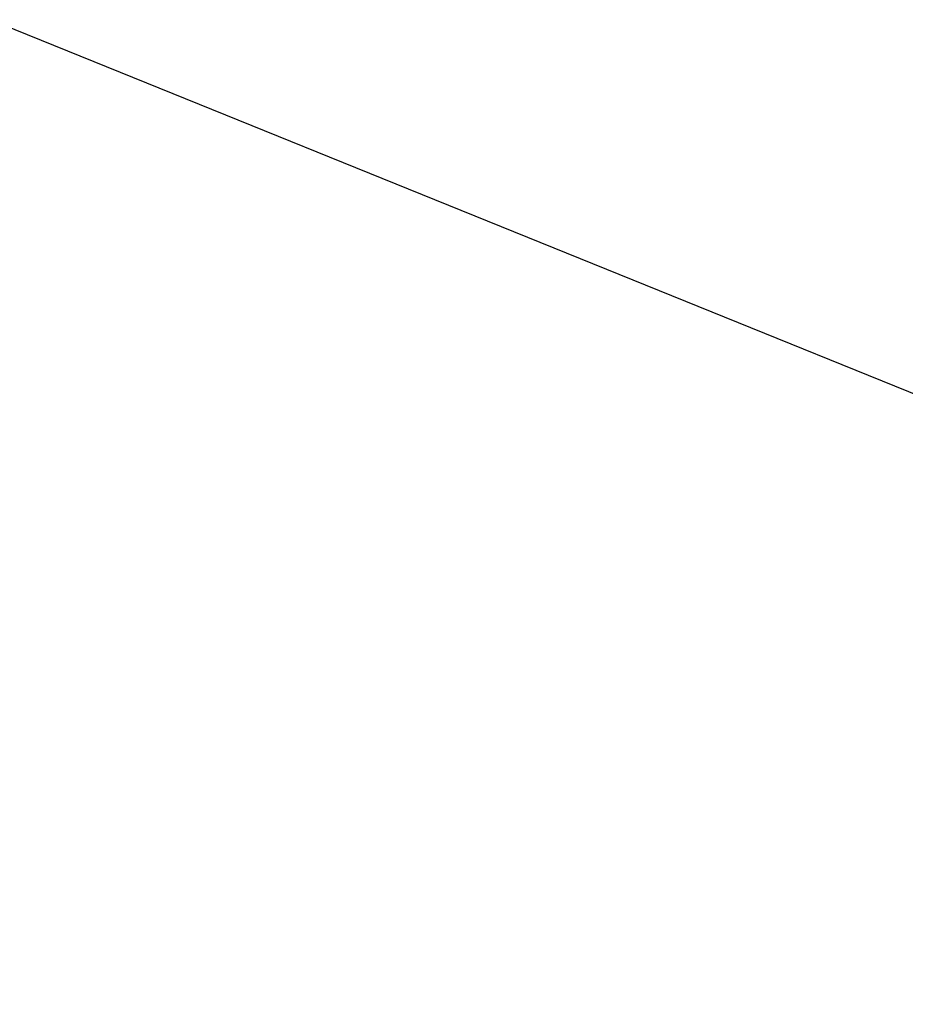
# Model space of a CAD drawing. Header units: millimetres. Extents: x 22 to 177, y -71 to 54.
# Tile 234 of 256: x 72.136 to 72.943, y -53.404 to -52.507. Entities that reach past the tile are written whole.
import ezdxf

# ---------------------------------------------------------------- set-up
doc = ezdxf.new("R2010")
doc.units = ezdxf.units.MM
doc.header["$LTSCALE"] = 25.4
doc.layers.get('0').update_dxf_attribs({"true_color": 0xff5454})

# ---------------------------------------------------------------- blocks, each defined once
blk = doc.blocks.new('PROFILE-IRIS-LED-20W-9004-9005-9006-9007.STL#2')
at = {"color": 18, "true_color": 0x000000}
mesh = blk.add_polyface(dxfattribs=at)
corners = [(73.57973, -5.71099, 120.85187), (105.34089, -55.32817, 48.43997), (72.59928, -6.6436, 120.60203)]
mesh.append_faces([[corners[k] for k in face] for face in [(0, 1, 2)]], dxfattribs={"color": 18})
at = {"color": 7, "true_color": 0xffffff}
mesh = blk.add_polyface(dxfattribs=at)
corners = [(62.17802, -40.13597, 36.45438), (61.94555, -34.3884, 32.26569), (61.82037, -37.31572, 34.29998), (62.551, -31.41361, 30.39293), (63.0112, -42.79175, 38.68504), (63.6244, -28.45191, 28.71981), (64.30297, -45.22899, 40.94655), (65.14391, -25.56358, 27.28041), (66.02702, -47.39807, 43.19287), (67.07857, -22.80742, 26.10402), (68.14826, -49.25484, 45.37827), (69.38901, -20.23956, 25.21459), (70.6235, -50.76149, 47.45825), (72.0282, -17.91224, 24.63022), (73.40236, -51.88737, 49.39049), (74.94241, -15.87286, 24.36282), (76.42827, -52.60955, 51.13565), (78.07232, -14.16293, 24.41782), (79.63962, -52.91332, 52.65819), (81.3542, -12.81726, 24.79411), (82.97105, -52.7925, 53.92712), (84.72126, -11.86325, 25.48403), (86.35473, -52.24956, 54.91662), (88.10494, -11.32031, 26.47353), (89.72179, -51.29555, 55.60654), (91.43637, -11.19949, 27.74246), (93.00367, -49.94988, 55.98283), (94.64772, -11.50326, 29.265), (96.13358, -48.23995, 56.03783), (97.67363, -12.22544, 31.01016), (99.04779, -46.20057, 55.77043), (100.45248, -13.35132, 32.94239), (101.68698, -43.87326, 55.18606), (102.92773, -14.85797, 35.02238), (103.99742, -41.30539, 54.29663), (105.04897, -16.71474, 37.20778), (105.93208, -38.54923, 53.12024), (106.77302, -18.88382, 39.4541), (107.45158, -35.6609, 51.68084), (108.06478, -21.32106, 41.7156), (108.52499, -32.6992, 50.00772), (108.89797, -23.97684, 43.94627), (109.13044, -29.72441, 48.13496), (109.25562, -26.79709, 46.10067)]
mesh.append_faces([[corners[k] for k in face] for face in [(0, 1, 2), (41, 42, 43)]], dxfattribs={"vtx0": -1, "color": 7})
mesh.append_faces([[corners[k] for k in face] for face in [(1, 0, 3), (3, 4, 5), (5, 6, 7), (7, 8, 9), (9, 10, 11), (11, 12, 13), (13, 14, 15), (15, 16, 17), (17, 18, 19), (19, 20, 21), (21, 22, 23), (23, 24, 25), (25, 26, 27), (27, 28, 29), (29, 30, 31), (31, 32, 33), (33, 34, 35), (35, 36, 37), (37, 38, 39), (39, 40, 41)]], dxfattribs={"vtx0": -1, "vtx1": -1, "color": 7})
mesh.append_faces([[corners[k] for k in face] for face in [(3, 0, 4), (5, 4, 6), (7, 6, 8), (9, 8, 10), (11, 10, 12), (13, 12, 14), (15, 14, 16), (17, 16, 18), (19, 18, 20), (21, 20, 22), (23, 22, 24), (25, 24, 26), (27, 26, 28), (29, 28, 30), (31, 30, 32), (33, 32, 34), (35, 34, 36), (37, 36, 38), (39, 38, 40), (41, 40, 42)]], dxfattribs={"vtx0": -1, "vtx2": -1, "color": 7})
mesh = blk.add_polyface(dxfattribs=at)
corners = [(74.25143, -53.37439, 47.30294), (70.6235, -50.76149, 47.45825), (71.47257, -52.24851, 45.3707), (73.40236, -51.88737, 49.39049)]
mesh.append_faces([[corners[k] for k in face] for face in [(0, 1, 2), (1, 0, 3)]], dxfattribs={"vtx0": -1, "color": 7})

msp = doc.modelspace()

# ---------------------------------------------------------------- block references
at = {"color": 0}
msp.add_blockref('PROFILE-IRIS-LED-20W-9004-9005-9006-9007.STL#2', (0, 0), dxfattribs=at)

doc.saveas('drawing.dxf')
